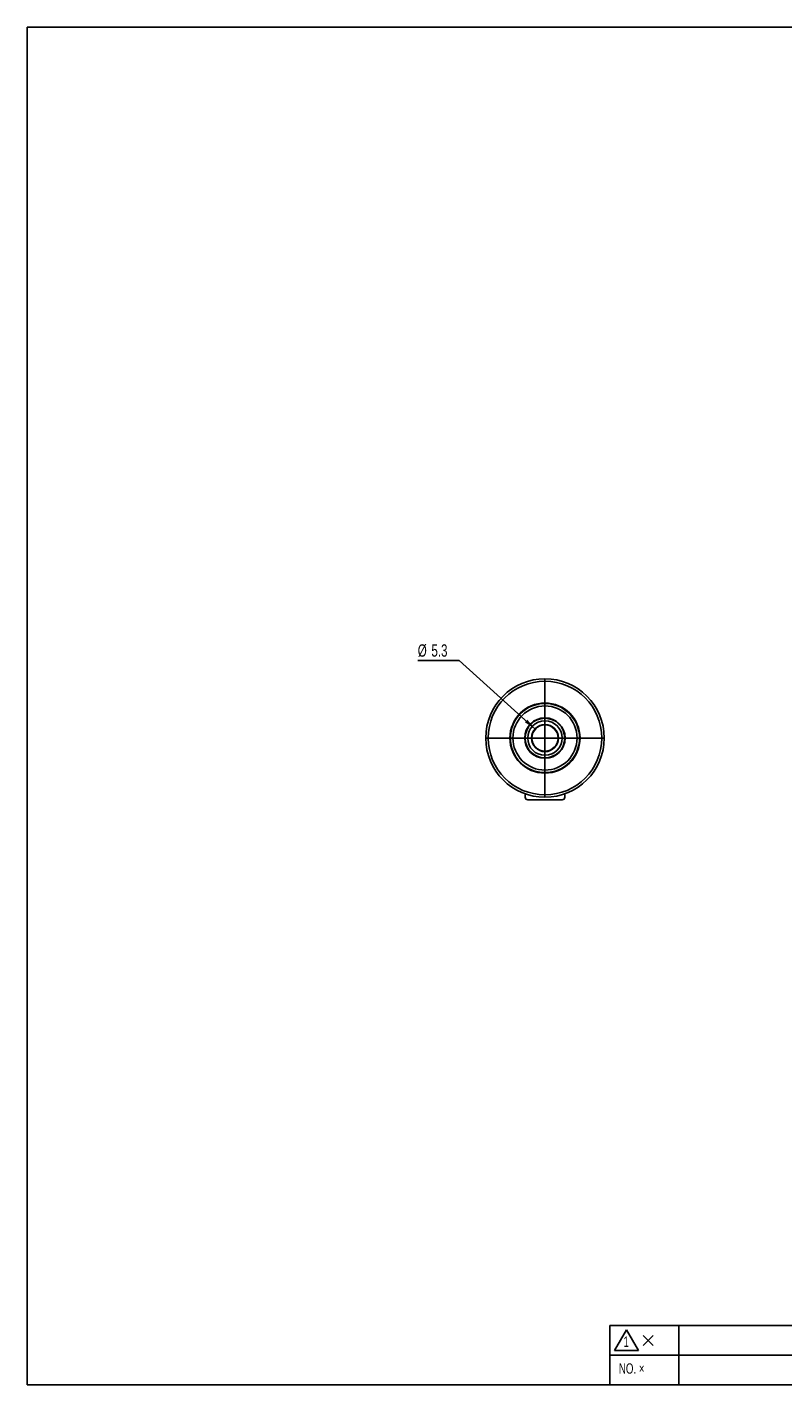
# Model space of a CAD drawing. Extents: x 16 to 409, y 11 to 290.
# Tile 1 of 4: x 16 to 169, y 11 to 286. Entities that reach past the tile are written whole.
import ezdxf
from ezdxf.enums import TextEntityAlignment as Align

# ---------------------------------------------------------------- set-up
doc = ezdxf.new("R2010")
doc.units = 0
doc.layers.get('0').update_dxf_attribs({"linetype": 'CONTINUOUS'})
doc.layers.add('00_FORMAT', color=7, linetype='CONTINUOUS')
doc.dimstyles.new('SLDDIMSTYLE0', dxfattribs={"dimtxt": 2.5, "dimasz": 2.5, "dimexe": 0, "dimexo": 0.0625, "dimtad": 0, "dimtih": 1, "dimtoh": 1, "dimrnd": 1e-09, "dimzin": 12, "dimsah": 1, "dimcen": 0, "dimazin": 3, "dimtfac": 1, "dimtofl": 0, "dimtmove": 0, "dimatfit": 3})

# ---------------------------------------------------------------- blocks, each defined once
blk = doc.blocks.new('_D')
at = {"color": 7, "linetype": 'CONTINUOUS'}
for p, q in [((103.51, 157.74), (95.13, 157.74)), ((118.93, 143.79), (103.51, 157.74))]:
    blk.add_line(p, q, dxfattribs=at)
blk.add_solid([(118.93, 143.79), (117.31, 145.73), (116.84, 145.21)], dxfattribs=at)
at = {"color": 7, "linetype": 'CONTINUOUS', "width": 0.7}
for s, p in [('%%c', (95.13, 157.74, 118.35)), ('5.3', (97.89, 157.74, 118.35))]:
    blk.add_text(s, height=2.5, dxfattribs=at).set_placement(p, align=Align.BOTTOM_LEFT)
blk = doc.blocks.new('SW_CENTERMARKSYMBOL_0')
at = {"color": 0, "linetype": 'CONTINUOUS'}
for p, q in [((0, 0.002), (0, 12.001)), ((-0.002, 0), (-12.001, 0)), ((0, 0), (-0.001, 0)), ((0, 0), (0, 0.001)), ((0, 0), (0, -0.001)), ((0, 0), (0.001, 0)), ((0.002, 0), (12.001, 0)), ((0, -0.002), (0, -12.001))]:
    blk.add_line(p, q, dxfattribs=at)

msp = doc.modelspace()

# ---------------------------------------------------------------- linework, layer by layer
at = {"color": 7, "linetype": 'CONTINUOUS'}
for p, q in [((116.894, 130.011), (116.894, 130.698)), ((124.394, 129.511), (117.394, 129.511)), ((124.894, 130.698), (124.894, 130.011)), ((134.975, 17.933), (137.4, 22.133)), ((137.4, 22.133), (139.825, 17.933)), ((142.79, 19), (140.79, 21)), ((140.79, 19), (142.79, 21)), ((139.825, 17.933), (134.975, 17.933))]:
    msp.add_line(p, q, dxfattribs=at)
for radius in [12, 11.5, 7.1, 7, 6.5, 4.1, 4, 3.5, 2.75, 2.65]:
    msp.add_circle((120.894, 142.011), radius, dxfattribs=at)
for centre, start, end in [((117.394, 130.011), 180, 270), ((124.394, 130.011), 270, 0)]:
    msp.add_arc(centre, 0.5, start, end, dxfattribs=at)
at = {"layer": '00_FORMAT', "color": 7}
for p, q in [((16.013, 11), (16.013, 286)), ((16.013, 286), (409.013, 286)), ((134.013, 17), (134.013, 23)), ((229.013, 23), (134.013, 23)), ((137.4, 22.133), (134.975, 17.933)), ((139.825, 17.933), (137.4, 22.133)), ((148.013, 17), (148.013, 23)), ((142.79, 19), (140.79, 21)), ((140.79, 19), (142.79, 21)), ((134.013, 11), (134.013, 17)), ((229.013, 17), (134.013, 17)), ((139.825, 17.933), (134.975, 17.933)), ((148.013, 11), (148.013, 17)), ((16.013, 11), (409.013, 11))]:
    msp.add_line(p, q, dxfattribs=at)

# ---------------------------------------------------------------- block references
at = {"color": 7, "linetype": 'CONTINUOUS'}
msp.add_blockref('SW_CENTERMARKSYMBOL_0', (120.894, 142.011), dxfattribs=at)

# ---------------------------------------------------------------- texts
at = {"color": 7, "linetype": 'CONTINUOUS', "width": 0.7}
for s, p in [('1', (136.795, 18.066)), ('NO. ×', (135.862, 12.626))]:
    msp.add_text(s, height=2.1, dxfattribs=at).set_placement(p, align=Align.BOTTOM_LEFT)

# ---------------------------------------------------------------- dimensions: what is measured, and where the dimension line sits
at = {"color": 7, "linetype": 'CONTINUOUS'}
dim = msp.add_diameter_dim_2p(p1=(122.86, 140.234), p2=(118.929, 143.789), dimstyle='SLDDIMSTYLE0', dxfattribs=at)
dim.commit()
dim.dimension.update_dxf_attribs({"geometry": '_D', "text_midpoint": (98.692, 159.694), "dimtype": 163})

doc.saveas('drawing.dxf')
